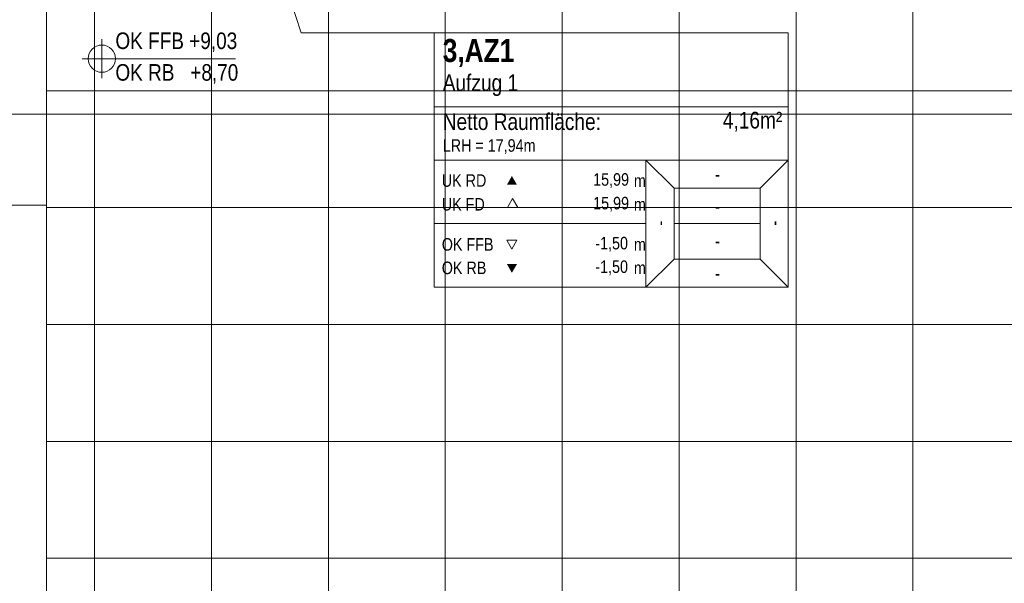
# Model space of a CAD drawing. Extents: x -620 to 3480, y 62 to 1112.
# Tile 19 of 76: x -435 to -334, y 498 to 556. Entities that reach past the tile are written whole.
import ezdxf
from ezdxf.lldxf.tags import DXFTag

# ---------------------------------------------------------------- set-up
doc = ezdxf.new("R2010")
doc.units = 0
doc.layers.get('0').update_dxf_attribs({"lineweight": 13})
for name, color, linetype, lineweight, true_color in [('30 -33 Aussenwände- 7 Fassade_ Elemente', 7, 'Continuous', 9, 0x00aacc), ('30 -35 Decken- 2.2 Treppen Außen', 7, 'Continuous', 9, 0x009999), ('70 -75 Raumstempel- 1 Raumstempel', 1, 'Continuous', 50, 0xff0000), ('70 -75 Raumstempel-2 Verweislinie', 3, 'Continuous', 9, 0x00ff00)]:
    doc.layers.add(name, color=color, linetype=linetype, lineweight=lineweight, true_color=true_color)
for name, color, linetype, lineweight in [('60- 61 allgemeine Ausstattung- 4 Terrassen', 7, 'Continuous', 9), ('70 -71 Achsen- 1 Gebäudeachsen', 7, 'STRICHPUNKT2-A06GA2HU8I', 18), ('70 -72 Beschriftung- 5 Höhenkoten', 7, 'Continuous', 15)]:
    doc.layers.add(name, color=color, linetype=linetype, lineweight=lineweight)
doc.styles.get("Standard").update_dxf_attribs({"font": 'ARIALN.TTF'})
tags = doc.linetypes.add('grob-A06GA2HT8I', pattern=[14, 3, -8, 3]).pattern_tags.tags
tags[8:9] = [DXFTag(74, 4), DXFTag(75, 0), DXFTag(340, '0'), DXFTag(46, 0.0), DXFTag(50, 0.0), DXFTag(44, 0.0), DXFTag(45, 0.0)]
tags[6:7] = [DXFTag(74, 4), DXFTag(75, 0), DXFTag(340, '0'), DXFTag(46, 0.0), DXFTag(50, 0.0), DXFTag(44, 0.0), DXFTag(45, 0.0)]
tags[4:5] = [DXFTag(74, 4), DXFTag(75, 0), DXFTag(340, '0'), DXFTag(46, 0.0), DXFTag(50, 0.0), DXFTag(44, 0.0), DXFTag(45, 0.0)]
tags = doc.linetypes.add('STRICHPUNKT2-A06GA2HU8I', pattern=[12.7, 6.35, -3.175, 0, -3.175]).pattern_tags.tags
tags[10:11] = [DXFTag(74, 4), DXFTag(75, 0), DXFTag(340, '0'), DXFTag(46, 0.0), DXFTag(50, 0.0), DXFTag(44, 0.0), DXFTag(45, 0.0)]
tags[8:9] = [DXFTag(74, 4), DXFTag(75, 0), DXFTag(340, '0'), DXFTag(46, 0.0), DXFTag(50, 0.0), DXFTag(44, 0.0), DXFTag(45, 0.0)]
tags[6:7] = [DXFTag(74, 4), DXFTag(75, 0), DXFTag(340, '0'), DXFTag(46, 0.0), DXFTag(50, 0.0), DXFTag(44, 0.0), DXFTag(45, 0.0)]
tags[4:5] = [DXFTag(74, 4), DXFTag(75, 0), DXFTag(340, '0'), DXFTag(46, 0.0), DXFTag(50, 0.0), DXFTag(44, 0.0), DXFTag(45, 0.0)]

# ---------------------------------------------------------------- blocks, each defined once
blk = doc.blocks.new('Referenz-A06GA2HW8I')
at = {"layer": '30 -33 Aussenwände- 7 Fassade_ Elemente', "color": 0, "linetype": 'Continuous', "lineweight": -2, "ltscale": 0.13}
for p, q in [((-432.68, 537.12), (-432.68, 594.54)), ((-471.08, 537.12), (-432.68, 537.12))]:
    blk.add_line(p, q, dxfattribs=at)
at = {"layer": '30 -35 Decken- 2.2 Treppen Außen', "color": 0, "linetype": 'grob-A06GA2HT8I', "lineweight": -2, "ltscale": 0.13}
for p, q in [((-432.68, 537.12), (-471.08, 537.12)), ((-432.68, 537.12), (-436.08, 537.12)), ((-432.68, 401.46), (-432.68, 537.12))]:
    blk.add_line(p, q, dxfattribs=at)
at = {"layer": '60- 61 allgemeine Ausstattung- 4 Terrassen', "color": 0, "lineweight": -2}
for p, q in [((-427.73, 211.08), (-427.73, 594.54)), ((-415.73, 211.08), (-415.73, 594.54)), ((-403.73, 211.08), (-403.73, 594.54)), ((-391.73, 211.08), (-391.73, 594.54)), ((-379.73, 211.08), (-379.73, 594.54)), ((-367.73, 211.08), (-367.73, 594.54)), ((-355.73, 211.08), (-355.73, 594.54)), ((-343.73, 211.08), (-343.73, 594.54)), ((-432.68, 548.88), (6.72, 548.88)), ((-432.68, 536.88), (6.72, 536.88)), ((-432.68, 524.88), (6.72, 524.88)), ((-432.68, 512.88), (6.72, 512.88)), ((-432.68, 500.88), (6.72, 500.88))]:
    blk.add_line(p, q, dxfattribs=at)
at = {"layer": '70 -71 Achsen- 1 Gebäudeachsen', "color": 0, "linetype": 'STRICHPUNKT2-A06GA2HU8I', "lineweight": -2, "ltscale": 0.13}
blk.add_line((-561.19, 546.48), (86.26, 546.48), dxfattribs=at)
at = {"layer": '70 -72 Beschriftung- 5 Höhenkoten', "color": 0, "linetype": 'Continuous', "lineweight": -2, "ltscale": 0.13}
for p, q in [((-426.99, 550.18), (-426.99, 554.18)), ((-426.99, 552.18), (-426.99, 553.58)), ((-426.99, 553.58), (-426.99, 552.18)), ((-428.99, 552.18), (-413.28, 552.18)), ((-426.99, 552.18), (-428.39, 552.18)), ((-428.39, 552.18), (-426.99, 552.18)), ((-425.59, 552.18), (-426.99, 552.18)), ((-426.99, 552.18), (-426.99, 550.78)), ((-426.99, 550.78), (-426.99, 552.18)), ((-426.99, 552.18), (-425.59, 552.18))]:
    blk.add_line(p, q, dxfattribs=at)
for major_axis in [(0, 1.4), (1.4, 0), (-1.4, 0), (0, -1.4)]:
    blk.add_ellipse((-426.99, 552.18), major_axis=major_axis, ratio=1, start_param=0, end_param=1.570796, dxfattribs=at)
at = {"layer": '70 -75 Raumstempel- 1 Raumstempel', "color": 0, "lineweight": -2}
for p, q in [((-392.86, 554.84), (-392.86, 528.7)), ((-356.53, 554.84), (-392.86, 554.84)), ((-356.53, 528.7), (-356.53, 554.84)), ((-356.53, 547.24), (-392.86, 547.24)), ((-392.86, 541.77), (-371.13, 541.77)), ((-368.24, 538.87), (-371.13, 541.77)), ((-356.53, 541.77), (-371.13, 541.77)), ((-371.13, 541.77), (-371.13, 528.7)), ((-359.42, 538.87), (-356.53, 541.77)), ((-368.24, 531.6), (-368.24, 538.87)), ((-368.24, 538.87), (-359.42, 538.87)), ((-359.42, 531.6), (-359.42, 538.87)), ((-384.82, 537.81), (-385.34, 536.9)), ((-384.3, 536.9), (-384.82, 537.81)), ((-385.34, 536.9), (-384.3, 536.9)), ((-392.86, 535.24), (-371.13, 535.24)), ((-359.42, 535.24), (-368.24, 535.24)), ((-384.89, 532.63), (-385.41, 533.54)), ((-385.41, 533.54), (-384.37, 533.54)), ((-384.37, 533.54), (-384.89, 532.63)), ((-368.24, 531.6), (-371.13, 528.7)), ((-368.24, 531.6), (-359.42, 531.6)), ((-359.42, 531.6), (-356.53, 528.7)), ((-356.53, 528.7), (-392.86, 528.7))]:
    blk.add_line(p, q, dxfattribs=at)
for points in [[(-384.37, 539.23), (-384.89, 540.13), (-385.41, 539.23)], [(-384.37, 531.09), (-384.89, 530.19), (-385.41, 531.09)]]:
    blk.add_solid(points, dxfattribs=at)
at = {"layer": '70 -75 Raumstempel-2 Verweislinie', "color": 0, "linetype": 'Continuous', "lineweight": -2, "ltscale": 0.13}
for p, q in [((-449.44, 686.97), (-406.52, 554.84)), ((-406.52, 554.84), (-392.86, 554.84))]:
    blk.add_line(p, q, dxfattribs=at)
at = {"layer": '70 -72 Beschriftung- 5 Höhenkoten', "color": 0, "linetype": 'Continuous', "lineweight": -2, "ltscale": 0.13, "char_height": 1.7, "attachment_point": 1}
for s, insert in [('{\\fArial Narrow;OK FFB +9,03}', (-425.59, 554.87)), ('{\\fArial Narrow;OK RB   +8,70}', (-425.59, 551.62))]:
    blk.add_mtext(s, dxfattribs=dict(at, insert=insert))
at = {"layer": '70 -75 Raumstempel- 1 Raumstempel', "color": 0, "linetype": 'Continuous', "lineweight": -2, "ltscale": 0.13, "attachment_point": 1}
for s, insert, char_height, rotation in [('{\\fArial Narrow|b1|i0;3,AZ1}', (-391.99, 554.2), 2.3536, 0), ('{\\fArial Narrow;Aufzug 1}', (-391.99, 550.57), 1.7117, 0), ('{\\fArial Narrow;4,16m²}', (-363.24, 546.72), 1.7117, 0), ('{\\fArial Narrow;Netto Raumfläche:}', (-391.99, 546.57), 1.7117, 0), ('{\\fArial Narrow;LRH = 17,94m}', (-391.99, 543.91), 1.2838, 0), ('{\\fArial Narrow;UK RD}', (-392.09, 540.31), 1.2838, 0), ('{\\fArial Narrow;15,99}', (-376.55, 540.42), 1.2838, 0), ('{\\fArial Narrow;m}', (-372.37, 540.29), 1.2838, 0), ('{\\fArial Narrow;-}', (-364.03, 540.94), 1.2838, 0), ('{\\fArial Narrow;UK FD}', (-392.09, 537.87), 1.2838, 0), ('{\\fArial Narrow;15,99}', (-376.55, 537.99), 1.2838, 0), ('{\\fArial Narrow;m}', (-372.37, 537.86), 1.2838, 0), ('{\\fArial Narrow;-}', (-364.03, 537.63), 1.2838, 0), ('{\\fArial Narrow;-}', (-370.33, 535.04), 1.2838, 90), ('{\\fArial Narrow;-}', (-358.62, 535.04), 1.2838, 90), ('{\\fArial Narrow;OK FFB}', (-392.09, 533.75), 1.2838, 0), ('{\\fArial Narrow;-1,50}', (-376.33, 533.88), 1.2838, 0), ('{\\fArial Narrow;m}', (-372.37, 533.75), 1.2838, 0), ('{\\fArial Narrow;-}', (-364.03, 534.09), 1.2838, 0), ('{\\fArial Narrow;OK RB}', (-392.09, 531.34), 1.2838, 0), ('{\\fArial Narrow;-1,50}', (-376.33, 531.46), 1.2838, 0), ('{\\fArial Narrow;m}', (-372.37, 531.34), 1.2838, 0), ('{\\fArial Narrow;-}', (-364.03, 530.77), 1.2838, 0)]:
    blk.add_mtext(s, dxfattribs=dict(at, insert=insert, char_height=char_height, rotation=rotation))

msp = doc.modelspace()

# ---------------------------------------------------------------- block references
at = {"color": 8, "lineweight": 13, "ltscale": 0.13, "true_color": 0x808080}
msp.add_blockref('Referenz-A06GA2HW8I', (0, 0), dxfattribs=at)

doc.saveas('drawing.dxf')
